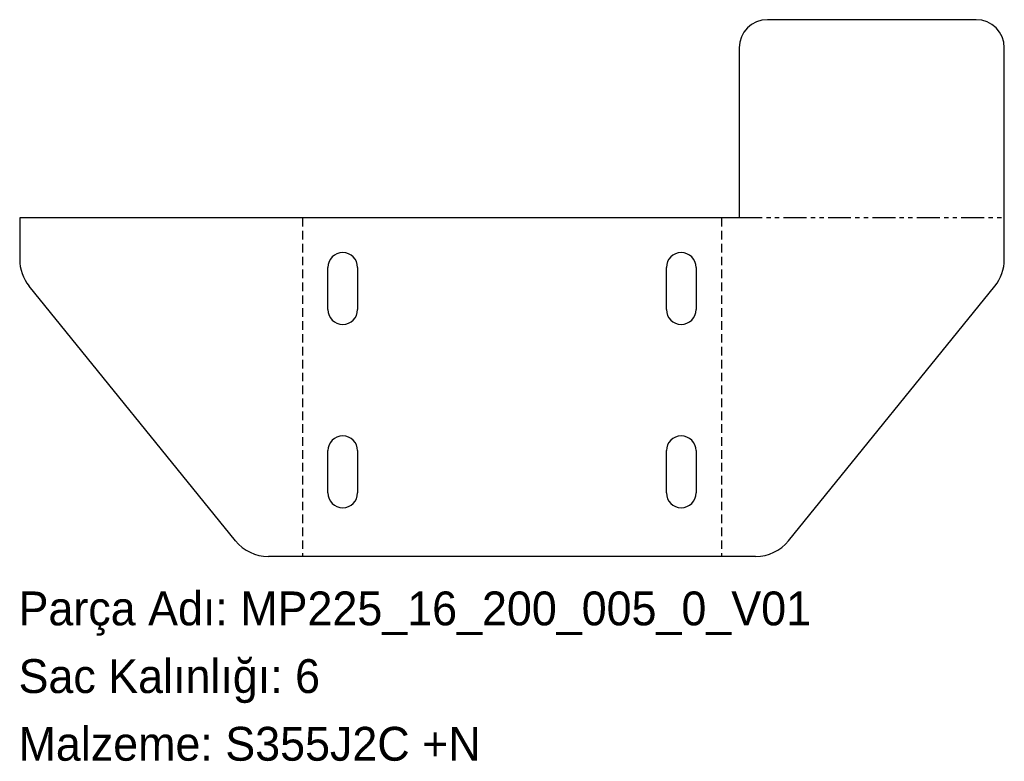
# Model space of a CAD drawing. Header units: millimetres. Extents: x 0 to 349, y -72 to 191.
import ezdxf

# ---------------------------------------------------------------- set-up
doc = ezdxf.new("R2010")
doc.units = ezdxf.units.MM
for name, pattern in [('SLD-İki-Kısa-Kesik-Çizgili-Uzun-Kesik-Çizgi', [15.748, 8.128, -1.524, 1.524, -1.524, 1.524, -1.524]), ('SLD-Katı', [0]), ('SLD-Kesik', [4.572, 3.048, -1.524]), ('SLD-Sürekli', [0])]:
    doc.linetypes.add(name, pattern=pattern)
doc.layers.add('METIN', color=96, linetype='SLD-Katı')
doc.styles.add('SLDTEXTSTYLE0', font='ARIAL.TTF', dxfattribs={"width": 0.948, "bigfont": 'bigfont'})
doc.styles.add('SLDTEXTSTYLE1', font='ARIAL.TTF', dxfattribs={"width": 0.948})

msp = doc.modelspace()

# ---------------------------------------------------------------- linework, layer by layer
at = {"color": 7, "linetype": 'SLD-Sürekli', "lineweight": 25}
for p, q in [((339.47, 190.71), (265.47, 190.71)), ((255.47, 180.71), (255.47, 120.4)), ((349.47, 105.71), (349.47, 180.71)), ((0.4, 120.4), (0.4, 105.71)), ((255.47, 120.4), (0.4, 120.4)), ((109.68, 87.9), (109.68, 102.9)), ((120.18, 102.9), (120.18, 87.9)), ((229.68, 87.9), (229.68, 102.9)), ((240.18, 102.9), (240.18, 87.9)), ((76.9, 5.96), (3.74, 96.27)), ((272.97, 5.96), (346.13, 96.27)), ((109.68, 22.9), (109.68, 37.9)), ((120.18, 37.9), (120.18, 22.9)), ((229.68, 22.9), (229.68, 37.9)), ((240.18, 37.9), (240.18, 22.9)), ((261.32, 0.4), (88.55, 0.4))]:
    msp.add_line(p, q, dxfattribs=at)
at = {"color": 7, "linetype": 'SLD-Kesik'}
for p, q in [((100.67, 120.4), (100.67, 0.4)), ((249.2, 120.4), (249.2, 0.4))]:
    msp.add_line(p, q, dxfattribs=at)
at = {"color": 7, "linetype": 'SLD-İki-Kısa-Kesik-Çizgili-Uzun-Kesik-Çizgi'}
msp.add_line((255.47, 120.55), (349.47, 120.55), dxfattribs=at)
at = {"color": 7, "linetype": 'SLD-Sürekli', "lineweight": 25}
for centre, radius, start, end in [((265.47, 180.71), 10, 90, 180), ((339.47, 180.71), 10, 0, 90), ((15.4, 105.71), 15, 180, 219.0075), ((114.93, 102.9), 5.25, 0, 180), ((234.93, 102.9), 5.25, 0, 180), ((334.47, 105.71), 15, 320.9925, 0), ((114.93, 87.9), 5.25, 180, 0), ((234.93, 87.9), 5.25, 180, 0), ((114.93, 37.9), 5.25, 0, 180), ((234.93, 37.9), 5.25, 0, 180), ((114.93, 22.9), 5.25, 180, 0), ((234.93, 22.9), 5.25, 180, 0), ((88.55, 15.4), 15, 219.0075, 270), ((261.32, 15.4), 15, 270, 320.9925)]:
    msp.add_arc(centre, radius, start, end, dxfattribs=at)

# ---------------------------------------------------------------- texts
at = {"layer": 'METIN', "char_height": 12, "attachment_point": 1}
for s, insert, style in [('Parça Adı: MP225_16_200_005_0_V01', (0, -12.03), 'SLDTEXTSTYLE0'), ('Sac Kalınlığı: 6', (0, -36.03), 'SLDTEXTSTYLE0'), ('Malzeme: S355J2C +N', (0, -60.03), 'SLDTEXTSTYLE1')]:
    msp.add_mtext(s, dxfattribs=dict(at, insert=insert, style=style))

doc.saveas('drawing.dxf')
